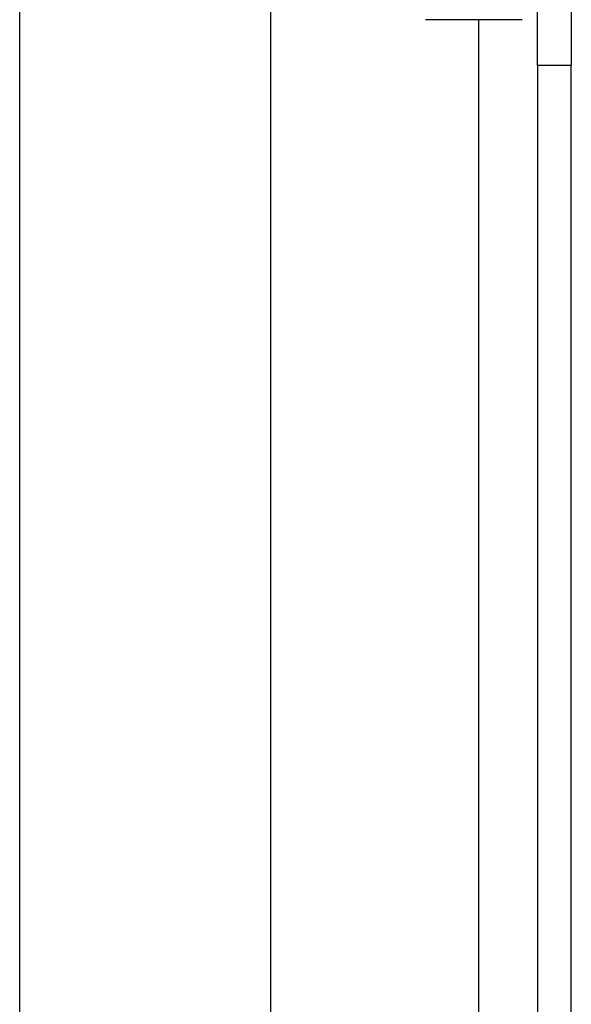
# Model space of a CAD drawing. Header units: inches. Extents: x 4.2 to 80.3, y 5.9 to 52.3.
# Tile 20 of 72: x 23.6 to 24.7, y 18.2 to 20.2. Entities that reach past the tile are written whole.
import ezdxf

# ---------------------------------------------------------------- set-up
doc = ezdxf.new("R2010")
doc.units = ezdxf.units.IN
doc.header["$LTSCALE"] = 5.125904
doc.header["$MEASUREMENT"] = 0
doc.layers.add('Visible Edges(ANSI)', color=7, linetype='Continuous', lineweight=25)
doc.layers.add('Visible Tangent Edges(ANSI)', color=7, linetype='Continuous', lineweight=25)

msp = doc.modelspace()

# ---------------------------------------------------------------- linework, layer by layer
at = {"layer": 'Visible Edges(ANSI)'}
for p, q in [((23.5501, 17.7344), (23.5501, 21.5895)), ((24.0566, 20.5409), (24.0566, 17.7344)), ((24.5962, 20.0997), (24.5962, 20.5011)), ((24.6644, 20.5011), (24.6644, 20.0997)), ((24.5651, 20.1915), (24.3701, 20.1915)), ((24.5962, 20.0997), (24.5962, 16.8693)), ((24.6644, 16.8693), (24.6644, 20.0997))]:
    msp.add_line(p, q, dxfattribs=at)
at = {"layer": 'Visible Tangent Edges(ANSI)'}
for p, q in [((24.4766, 20.1915), (24.4766, 16.8693)), ((24.5962, 20.0997), (24.6644, 20.0997))]:
    msp.add_line(p, q, dxfattribs=at)

doc.saveas('drawing.dxf')
